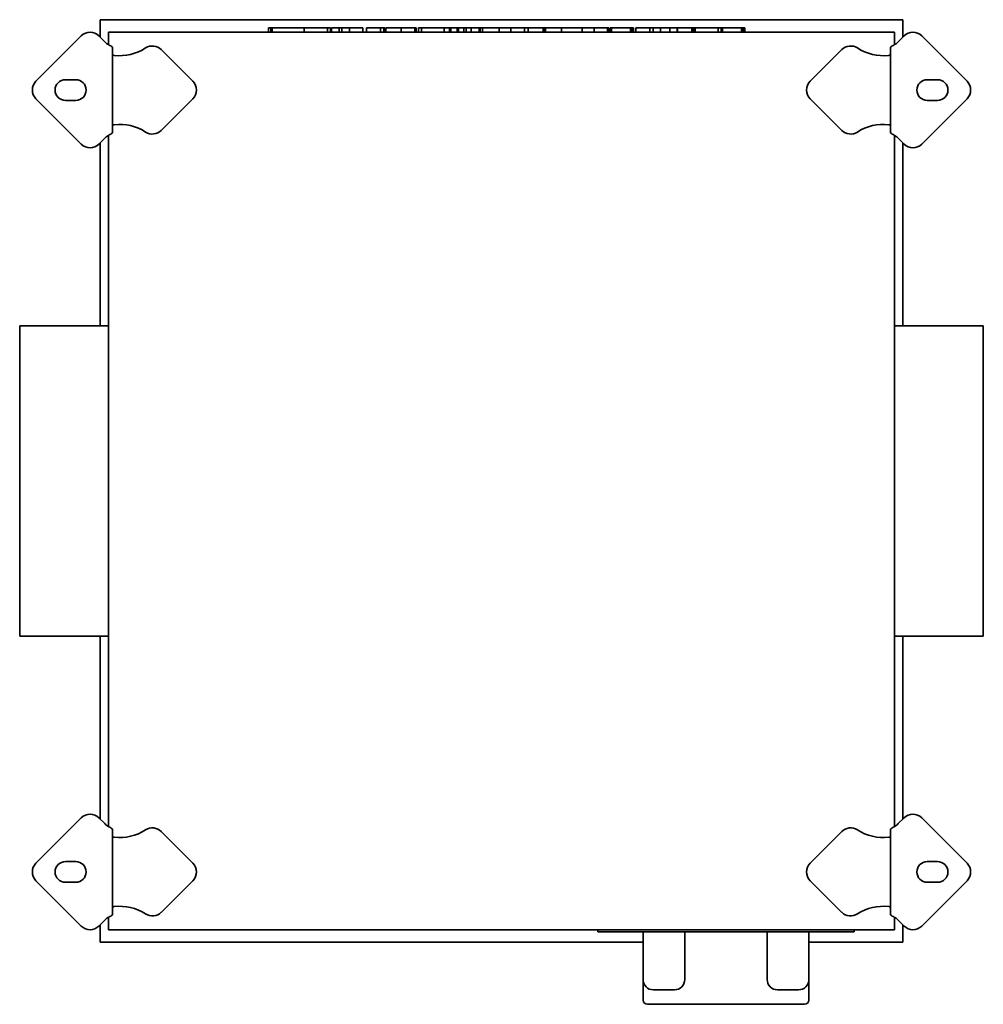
# Model space of a CAD drawing. Header units: millimetres. Extents: x 187 to 653, y 59 to 535.
import ezdxf

# ---------------------------------------------------------------- set-up
doc = ezdxf.new("R2010")
doc.units = ezdxf.units.MM
doc.header["$LTSCALE"] = 2
doc.layers.add('Krawędzie widoczne(ISO)', color=7, linetype='Continuous', lineweight=35, true_color=0x262659)

msp = doc.modelspace()

# ---------------------------------------------------------------- linework, layer by layer
at = {"layer": 'Krawędzie widoczne(ISO)'}
for p, q in [((614, 535), (226, 535)), ((226, 535), (226, 526.53)), ((614, 526.53), (614, 535)), ((610, 529), (230, 529)), ((230, 529), (230, 522.97)), ((307.43, 531), (308.56, 531)), ((307.43, 531), (307.43, 529)), ((308.56, 531), (309.21, 531)), ((308.56, 531), (308.56, 529)), ((309.21, 531), (324.13, 531)), ((309.21, 531), (309.21, 529)), ((324.13, 531), (324.66, 531)), ((324.66, 531), (329, 531)), ((324.66, 531), (324.66, 529)), ((329, 531), (335.87, 531)), ((335.87, 531), (336.67, 531)), ((335.87, 531), (335.87, 529)), ((336.67, 531), (337.29, 531)), ((337.29, 531), (337.29, 529)), ((337.78, 531), (341.55, 531)), ((337.78, 531), (337.78, 529)), ((341.55, 531), (342.83, 531)), ((341.55, 531), (341.55, 529)), ((342.83, 531), (346.52, 531)), ((342.83, 531), (342.83, 529)), ((346.52, 531), (348.48, 531)), ((346.52, 531), (346.52, 529)), ((348.48, 531), (353.05, 531)), ((353.05, 531), (353.05, 529)), ((354.77, 531), (356.88, 531)), ((354.77, 531), (354.77, 529)), ((356.88, 531), (361.52, 531)), ((361.52, 531), (363.09, 531)), ((361.52, 531), (361.52, 529)), ((363.09, 531), (363.59, 531)), ((363.09, 531), (363.09, 529)), ((363.59, 531), (363.59, 529)), ((364.08, 531), (366, 531)), ((364.08, 531), (364.08, 529)), ((366, 531), (369.93, 531)), ((369.93, 531), (371.57, 531)), ((371.57, 531), (373.54, 531)), ((371.57, 531), (371.57, 529)), ((373.54, 531), (378.07, 531)), ((378.07, 531), (378.71, 531)), ((378.07, 531), (378.07, 529)), ((378.71, 531), (378.71, 529)), ((379.92, 531), (381.31, 531)), ((379.92, 531), (379.92, 529)), ((381.31, 531), (390.28, 531)), ((381.31, 531), (381.31, 529)), ((390.28, 531), (392.36, 531)), ((392.36, 531), (392.36, 529)), ((392.36, 531), (394.87, 531)), ((394.87, 531), (394.87, 529)), ((394.87, 531), (395.5, 531)), ((395.5, 531), (395.5, 529)), ((395.5, 531), (398.65, 531)), ((398.65, 531), (398.65, 529)), ((398.65, 531), (399.27, 531)), ((399.27, 531), (401.85, 531)), ((399.27, 531), (399.27, 529)), ((401.85, 531), (402.85, 531)), ((401.85, 531), (401.85, 529)), ((402.85, 531), (402.85, 529)), ((402.85, 531), (405.35, 531)), ((405.35, 531), (409.21, 531)), ((405.35, 531), (405.35, 529)), ((409.21, 531), (409.55, 531)), ((409.21, 531), (409.21, 529)), ((409.55, 531), (409.72, 531)), ((409.55, 531), (409.55, 529)), ((409.72, 531), (410.02, 531)), ((409.72, 531), (409.72, 529)), ((410.02, 531), (410.84, 531)), ((410.84, 531), (414.84, 531)), ((410.84, 531), (410.84, 529)), ((414.84, 531), (417.79, 531)), ((417.79, 531), (418.83, 531)), ((418.83, 531), (424.58, 531)), ((418.83, 531), (418.83, 529)), ((424.58, 531), (431.18, 531)), ((424.58, 531), (424.58, 529)), ((431.18, 531), (431.31, 531)), ((431.18, 531), (431.18, 529)), ((431.31, 531), (432.83, 531)), ((432.83, 531), (436.08, 531)), ((432.83, 531), (432.83, 529)), ((436.08, 531), (439.1, 531)), ((439.1, 531), (440.16, 531)), ((440.16, 531), (440.16, 529)), ((440.16, 531), (441.01, 531)), ((441.01, 531), (441.01, 529)), ((441.01, 531), (441.31, 531)), ((441.31, 531), (442.19, 531)), ((441.31, 531), (441.31, 529)), ((442.19, 531), (445.17, 531)), ((445.17, 531), (448.14, 531)), ((448.14, 531), (449.02, 531)), ((449.02, 531), (450.42, 531)), ((449.02, 531), (449.02, 529)), ((450.42, 531), (456.09, 531)), ((456.09, 531), (459.04, 531)), ((459.04, 531), (459.2, 531)), ((459.04, 531), (459.04, 529)), ((459.2, 531), (463.14, 531)), ((463.14, 531), (464.77, 531)), ((464.77, 531), (464.77, 529)), ((464.77, 531), (466.75, 531)), ((466.75, 531), (471.27, 531)), ((471.27, 531), (471.91, 531)), ((471.27, 531), (471.27, 529)), ((471.91, 531), (471.91, 529)), ((472.58, 531), (473.12, 531)), ((472.58, 531), (472.58, 529)), ((473.12, 531), (474.15, 531)), ((473.12, 531), (473.12, 529)), ((474.15, 531), (475.39, 531)), ((475.39, 531), (477.5, 531)), ((477.5, 531), (482.3, 531)), ((482.3, 531), (482.65, 531)), ((482.3, 531), (482.3, 529)), ((482.65, 531), (483.19, 531)), ((482.65, 531), (482.65, 529)), ((483.19, 531), (483.84, 531)), ((483.19, 531), (483.19, 529)), ((483.84, 531), (483.84, 529)), ((484.93, 531), (484.93, 529)), ((484.93, 531), (487.04, 531)), ((487.04, 531), (491.68, 531)), ((491.68, 531), (493.25, 531)), ((491.68, 531), (491.68, 529)), ((493.25, 531), (493.28, 531)), ((493.25, 531), (493.25, 529)), ((493.28, 531), (496.89, 531)), ((493.28, 531), (493.28, 529)), ((496.89, 531), (501.45, 531)), ((496.89, 531), (496.89, 529)), ((501.45, 531), (501.75, 531)), ((501.45, 531), (501.45, 529)), ((501.75, 531), (503.27, 531)), ((503.27, 531), (504.23, 531)), ((504.23, 531), (504.92, 531)), ((504.92, 531), (504.92, 529)), ((505.13, 531), (507.24, 531)), ((505.13, 531), (505.13, 529)), ((507.24, 531), (511.99, 531)), ((511.99, 531), (512.58, 531)), ((511.99, 531), (511.99, 529)), ((512.58, 531), (512.58, 529)), ((512.58, 531), (513.53, 531)), ((513.53, 531), (513.53, 529)), ((513.59, 531), (513.59, 529)), ((513.59, 531), (517.94, 531)), ((517.94, 531), (524.8, 531)), ((524.8, 531), (524.8, 529)), ((524.8, 531), (525.6, 531)), ((525.6, 531), (526.22, 531)), ((526.22, 531), (526.22, 529)), ((526.32, 531), (526.86, 531)), ((526.32, 531), (526.32, 529)), ((526.86, 531), (527.89, 531)), ((526.86, 531), (526.86, 529)), ((527.89, 531), (529.13, 531)), ((529.13, 531), (531.24, 531)), ((531.24, 531), (536.04, 531)), ((536.04, 531), (536.39, 531)), ((536.04, 531), (536.04, 529)), ((536.39, 531), (536.93, 531)), ((536.39, 531), (536.39, 529)), ((536.93, 531), (537.58, 531)), ((536.93, 531), (536.93, 529)), ((537.58, 531), (537.58, 529)), ((610, 522.97), (610, 529)), ((194.96, 505.24), (216.88, 527.16)), ((225.37, 527.16), (228.2, 524.33)), ((611.8, 524.33), (614.63, 527.16)), ((623.12, 527.16), (645.04, 505.24)), ((232, 521.37), (232, 480.63)), ((255.48, 520.54), (270.78, 505.24)), ((569.22, 505.24), (584.52, 520.54)), ((608, 480.63), (608, 521.37)), ((209.21, 506), (214.21, 506)), ((625.79, 506), (630.79, 506)), ((216.88, 474.84), (194.96, 496.76)), ((214.21, 496), (209.21, 496)), ((270.78, 496.76), (255.48, 481.46)), ((584.52, 481.46), (569.22, 496.76)), ((645.04, 496.76), (623.12, 474.84)), ((630.79, 496), (625.79, 496)), ((228.2, 477.67), (225.37, 474.84)), ((230, 479.03), (230, 144.97)), ((610, 144.97), (610, 479.03)), ((614.63, 474.84), (611.8, 477.67)), ((226, 475.47), (226, 387)), ((614, 387), (614, 475.47)), ((187.1, 387), (187.1, 237)), ((187.1, 387), (230, 387)), ((610, 387), (652.9, 387)), ((652.9, 237), (652.9, 387)), ((187.1, 237), (230, 237)), ((226, 237), (226, 148.53)), ((610, 237), (652.9, 237)), ((614, 148.53), (614, 237)), ((194.96, 127.24), (216.88, 149.16)), ((225.37, 149.16), (228.2, 146.33)), ((611.8, 146.33), (614.63, 149.16)), ((623.12, 149.16), (645.04, 127.24)), ((232, 143.37), (232, 102.63)), ((608, 102.63), (608, 143.37)), ((255.48, 142.54), (270.78, 127.24)), ((569.22, 127.24), (584.52, 142.54)), ((209.21, 128), (214.21, 128)), ((625.79, 128), (630.79, 128)), ((216.88, 96.84), (194.96, 118.76)), ((214.21, 118), (209.21, 118)), ((270.78, 118.76), (255.48, 103.46)), ((584.52, 103.46), (569.22, 118.76)), ((645.04, 118.76), (623.12, 96.84)), ((630.79, 118), (625.79, 118)), ((230, 101.03), (230, 95)), ((610, 95), (610, 101.03)), ((228.2, 99.67), (225.37, 96.84)), ((226, 97.47), (226, 89)), ((614.63, 96.84), (611.8, 99.67)), ((614, 89), (614, 97.47)), ((230, 95), (610, 95)), ((466.5, 95), (466.5, 94)), ((470.5, 94), (466.5, 94)), ((470.5, 94), (586.5, 94)), ((488.4, 94), (488.4, 71)), ((508.6, 94), (508.6, 71)), ((548.4, 94), (548.4, 71)), ((568.6, 94), (568.6, 71)), ((590.5, 94), (586.5, 94)), ((590.5, 94), (590.5, 95)), ((226, 89), (488.4, 89)), ((568.6, 89), (614, 89)), ((488.5, 70.01), (488.5, 61)), ((568.5, 70.01), (568.5, 61)), ((503.6, 66), (493.4, 66)), ((563.6, 66), (553.4, 66)), ((566.5, 59), (490.5, 59))]:
    msp.add_line(p, q, dxfattribs=at)
for centre, radius, start, end in [((221.13, 522.92), 6, 45, 135), ((618.87, 522.92), 6, 45, 135), ((244.46, 540.6), 23, 225, 228.4323), ((595.54, 540.6), 23, 311.5677, 315), ((235.42, 540.6), 23, 263.4549, 303.0595), ((251.24, 516.29), 6, 45, 123.0595), ((588.76, 516.29), 6, 56.9405, 135), ((604.58, 540.6), 23, 236.9405, 276.5451), ((199.21, 501), 6, 135, 225), ((209.21, 501), 5, 90, 270), ((214.21, 501), 5, 270, 90), ((266.53, 501), 6, 315, 45), ((573.47, 501), 6, 135, 225), ((625.79, 501), 5, 90, 270), ((630.79, 501), 5, 270, 90), ((640.79, 501), 6, 315, 45), ((235.42, 461.4), 23, 56.9405, 96.5451), ((251.24, 485.71), 6, 236.9405, 315), ((588.76, 485.71), 6, 225, 303.0595), ((604.58, 461.4), 23, 83.4549, 123.0595), ((244.46, 461.4), 23, 131.5677, 135), ((595.54, 461.4), 23, 45, 48.4323), ((221.13, 479.08), 6, 225, 315), ((618.87, 479.08), 6, 225, 315), ((221.13, 144.92), 6, 45, 135), ((618.87, 144.92), 6, 45, 135), ((244.46, 162.6), 23, 225, 228.4323), ((235.42, 162.6), 23, 263.4549, 303.0595), ((251.24, 138.29), 6, 45, 123.0595), ((588.76, 138.29), 6, 56.9405, 135), ((604.58, 162.6), 23, 236.9405, 276.5451), ((595.54, 162.6), 23, 311.5677, 315), ((199.21, 123), 6, 135, 225), ((209.21, 123), 5, 90, 270), ((214.21, 123), 5, 270, 90), ((266.53, 123), 6, 315, 45), ((573.47, 123), 6, 135, 225), ((625.79, 123), 5, 90, 270), ((630.79, 123), 5, 270, 90), ((640.79, 123), 6, 315, 45), ((235.42, 83.4), 23, 56.9405, 96.5451), ((604.58, 83.4), 23, 83.4549, 123.0595), ((244.46, 83.4), 23, 131.5677, 135), ((251.24, 107.71), 6, 236.9405, 315), ((588.76, 107.71), 6, 225, 303.0595), ((595.54, 83.4), 23, 45, 48.4323), ((221.13, 101.08), 6, 225, 315), ((618.87, 101.08), 6, 225, 315), ((493.4, 71), 5, 180, 270), ((503.6, 71), 5, 270, 0), ((553.4, 71), 5, 180, 270), ((563.6, 71), 5, 270, 0), ((490.5, 61), 2, 180, 270), ((566.5, 61), 2, 270, 0)]:
    msp.add_arc(centre, radius, start, end, dxfattribs=at)
for points, knots in [([(232, 521.37), (232, 521.52), (231.92, 521.67), (231.64, 521.99), (231.42, 522.15), (230.9, 522.48), (230.59, 522.66), (230.09, 522.93), (229.91, 523.02), (229.56, 523.2), (229.38, 523.29), (229.2, 523.39)], [0, 0, 0, 0, 0.1211213, 0.1211213, 0.2427051, 0.2427051, 0.3638749, 0.3638749, 0.4245444, 0.4245444, 0.4853945, 0.4853945, 0.4853945, 0.4853945]), ([(610.8, 523.39), (610.44, 523.2), (610.08, 523.02), (609.41, 522.66), (609.1, 522.49), (608.58, 522.15), (608.37, 521.99), (608.08, 521.67), (608, 521.52), (608, 521.37)], [0, 0, 0, 0, 0.1219861, 0.1219861, 0.243369, 0.243369, 0.3653617, 0.3653617, 0.48689, 0.48689, 0.48689, 0.48689]), ([(232.8, 517.75), (232.79, 517.75), (232.77, 517.75), (232.76, 517.76), (232.74, 517.76), (232.73, 517.77), (232.71, 517.77), (232.7, 517.77), (232.68, 517.78), (232.67, 517.78), (232.66, 517.79), (232.64, 517.79), (232.63, 517.79), (232.61, 517.8), (232.6, 517.8), (232.58, 517.81), (232.57, 517.81), (232.56, 517.81), (232.54, 517.82), (232.53, 517.82), (232.52, 517.83), (232.5, 517.83), (232.5, 517.83), (232.49, 517.83), (232.49, 517.83), (232.48, 517.84), (232.47, 517.84), (232.46, 517.84), (232.45, 517.85), (232.44, 517.85), (232.42, 517.86), (232.41, 517.86), (232.4, 517.87), (232.39, 517.87), (232.37, 517.88), (232.36, 517.88), (232.35, 517.89), (232.34, 517.89), (232.32, 517.9), (232.31, 517.9), (232.3, 517.91), (232.29, 517.91), (232.28, 517.92), (232.27, 517.92), (232.26, 517.93), (232.25, 517.93), (232.24, 517.93), (232.23, 517.94), (232.23, 517.94), (232.22, 517.94), (232.22, 517.95), (232.22, 517.95), (232.21, 517.95), (232.2, 517.96), (232.19, 517.96), (232.18, 517.97), (232.17, 517.97), (232.16, 517.98), (232.15, 517.99), (232.14, 517.99), (232.14, 518), (232.13, 518), (232.12, 518.01), (232.11, 518.01), (232.11, 518.02), (232.1, 518.03), (232.09, 518.03), (232.09, 518.04), (232.08, 518.04), (232.07, 518.05), (232.07, 518.06), (232.06, 518.06), (232.06, 518.07), (232.05, 518.07), (232.05, 518.08), (232.04, 518.09), (232.04, 518.09), (232.03, 518.1), (232.03, 518.11), (232.02, 518.11), (232.02, 518.12), (232.02, 518.13), (232.02, 518.13), (232.01, 518.14), (232.01, 518.15), (232.01, 518.15), (232.01, 518.16), (232, 518.17), (232, 518.17), (232, 518.18), (232, 518.19), (232, 518.19), (232, 518.2), (232, 518.21)], [0, 0, 0, 0, 0.0045101, 0.0045101, 0.0045101, 0.0090347, 0.0090347, 0.0090347, 0.0135712, 0.0135712, 0.0135712, 0.0181164, 0.0181164, 0.0181164, 0.0226675, 0.0226675, 0.0226675, 0.0272215, 0.0272215, 0.0272215, 0.0317752, 0.0317752, 0.0317752, 0.0329356, 0.0329356, 0.0329356, 0.0363326, 0.0363326, 0.0363326, 0.0409077, 0.0409077, 0.0409077, 0.0454982, 0.0454982, 0.0454982, 0.0501006, 0.0501006, 0.0501006, 0.0547115, 0.0547115, 0.0547115, 0.0593273, 0.0593273, 0.0593273, 0.0639446, 0.0639446, 0.0639446, 0.0669649, 0.0669649, 0.0669649, 0.0685613, 0.0685613, 0.0685613, 0.0731932, 0.0731932, 0.0731932, 0.0778428, 0.0778428, 0.0778428, 0.0825066, 0.0825066, 0.0825066, 0.0871814, 0.0871814, 0.0871814, 0.0918634, 0.0918634, 0.0918634, 0.0965493, 0.0965493, 0.0965493, 0.100365, 0.100365, 0.100365, 0.105938, 0.105938, 0.105938, 0.1106614, 0.1106614, 0.1106614, 0.115401, 0.115401, 0.115401, 0.1201519, 0.1201519, 0.1201519, 0.1249091, 0.1249091, 0.1249091, 0.1296672, 0.1296672, 0.1296672, 0.1344212, 0.1344212, 0.1344212, 0.1344212]), ([(608, 518.21), (608, 518.2), (608, 518.19), (608, 518.19), (608, 518.18), (608, 518.17), (608, 518.17), (607.99, 518.16), (607.99, 518.15), (607.99, 518.15), (607.99, 518.14), (607.98, 518.13), (607.98, 518.13), (607.98, 518.12), (607.98, 518.11), (607.97, 518.11), (607.97, 518.1), (607.96, 518.09), (607.96, 518.09), (607.95, 518.08), (607.95, 518.07), (607.94, 518.07), (607.94, 518.06), (607.93, 518.06), (607.93, 518.05), (607.92, 518.04), (607.91, 518.04), (607.91, 518.03), (607.9, 518.03), (607.89, 518.02), (607.89, 518.01), (607.88, 518.01), (607.87, 518), (607.86, 518), (607.86, 517.99), (607.85, 517.99), (607.84, 517.98), (607.83, 517.97), (607.82, 517.97), (607.81, 517.96), (607.8, 517.96), (607.79, 517.95), (607.78, 517.95), (607.77, 517.94), (607.76, 517.94), (607.75, 517.93), (607.74, 517.93), (607.74, 517.92), (607.73, 517.92), (607.73, 517.92), (607.72, 517.92), (607.72, 517.92), (607.71, 517.91), (607.7, 517.91), (607.69, 517.9), (607.68, 517.9), (607.66, 517.89), (607.65, 517.89), (607.64, 517.88), (607.63, 517.88), (607.61, 517.87), (607.6, 517.87), (607.59, 517.86), (607.58, 517.86), (607.56, 517.85), (607.55, 517.85), (607.54, 517.84), (607.52, 517.84), (607.51, 517.84), (607.5, 517.83), (607.49, 517.83), (607.49, 517.83), (607.48, 517.83), (607.47, 517.82), (607.47, 517.82), (607.46, 517.82), (607.44, 517.81), (607.43, 517.81), (607.42, 517.81), (607.4, 517.8), (607.39, 517.8), (607.37, 517.79), (607.36, 517.79), (607.34, 517.79), (607.33, 517.78), (607.32, 517.78), (607.3, 517.77), (607.29, 517.77), (607.27, 517.77), (607.26, 517.76), (607.24, 517.76), (607.23, 517.75), (607.21, 517.75), (607.2, 517.75)], [0, 0, 0, 0, 0.0047728, 0.0047728, 0.0047728, 0.0095512, 0.0095512, 0.0095512, 0.0143301, 0.0143301, 0.0143301, 0.0191047, 0.0191047, 0.0191047, 0.0238701, 0.0238701, 0.0238701, 0.0286216, 0.0286216, 0.0286216, 0.0333544, 0.0333544, 0.0333544, 0.0382298, 0.0382298, 0.0382298, 0.0427614, 0.0427614, 0.0427614, 0.0474593, 0.0474593, 0.0474593, 0.0521542, 0.0521542, 0.0521542, 0.0568425, 0.0568425, 0.0568425, 0.0615206, 0.0615206, 0.0615206, 0.0661851, 0.0661851, 0.0661851, 0.0708326, 0.0708326, 0.0708326, 0.0744107, 0.0744107, 0.0744107, 0.0754605, 0.0754605, 0.0754605, 0.080083, 0.080083, 0.080083, 0.0847043, 0.0847043, 0.0847043, 0.0893209, 0.0893209, 0.0893209, 0.0939292, 0.0939292, 0.0939292, 0.0985257, 0.0985257, 0.0985257, 0.1031072, 0.1031072, 0.1031072, 0.1049061, 0.1049061, 0.1049061, 0.1076745, 0.1076745, 0.1076745, 0.112241, 0.112241, 0.112241, 0.1168056, 0.1168056, 0.1168056, 0.1213652, 0.1213652, 0.1213652, 0.125917, 0.125917, 0.125917, 0.1304582, 0.1304582, 0.1304582, 0.1349859, 0.1349859, 0.1349859, 0.1349859]), ([(232, 483.79), (232, 483.8), (232, 483.81), (232, 483.81), (232, 483.82), (232, 483.83), (232, 483.83), (232.01, 483.84), (232.01, 483.85), (232.01, 483.85), (232.01, 483.86), (232.02, 483.87), (232.02, 483.87), (232.02, 483.88), (232.02, 483.89), (232.03, 483.89), (232.03, 483.9), (232.04, 483.91), (232.04, 483.91), (232.05, 483.92), (232.05, 483.93), (232.06, 483.93), (232.06, 483.94), (232.07, 483.94), (232.07, 483.95), (232.08, 483.96), (232.09, 483.96), (232.09, 483.97), (232.1, 483.97), (232.11, 483.98), (232.11, 483.99), (232.12, 483.99), (232.13, 484), (232.14, 484), (232.14, 484.01), (232.15, 484.01), (232.16, 484.02), (232.17, 484.03), (232.18, 484.03), (232.19, 484.04), (232.2, 484.04), (232.21, 484.05), (232.22, 484.05), (232.23, 484.06), (232.24, 484.06), (232.25, 484.07), (232.26, 484.07), (232.26, 484.08), (232.27, 484.08), (232.27, 484.08), (232.28, 484.08), (232.28, 484.08), (232.29, 484.09), (232.3, 484.09), (232.31, 484.1), (232.32, 484.1), (232.34, 484.11), (232.35, 484.11), (232.36, 484.12), (232.37, 484.12), (232.39, 484.13), (232.4, 484.13), (232.41, 484.14), (232.42, 484.14), (232.44, 484.15), (232.45, 484.15), (232.46, 484.16), (232.48, 484.16), (232.49, 484.16), (232.5, 484.17), (232.51, 484.17), (232.51, 484.17), (232.52, 484.17), (232.53, 484.18), (232.53, 484.18), (232.54, 484.18), (232.56, 484.19), (232.57, 484.19), (232.58, 484.19), (232.6, 484.2), (232.61, 484.2), (232.63, 484.21), (232.64, 484.21), (232.66, 484.21), (232.67, 484.22), (232.68, 484.22), (232.7, 484.23), (232.71, 484.23), (232.73, 484.23), (232.74, 484.24), (232.76, 484.24), (232.77, 484.25), (232.79, 484.25), (232.8, 484.25)], [0, 0, 0, 0, 0.0047728, 0.0047728, 0.0047728, 0.0095512, 0.0095512, 0.0095512, 0.0143301, 0.0143301, 0.0143301, 0.0191047, 0.0191047, 0.0191047, 0.0238701, 0.0238701, 0.0238701, 0.0286216, 0.0286216, 0.0286216, 0.0333544, 0.0333544, 0.0333544, 0.0382298, 0.0382298, 0.0382298, 0.0427614, 0.0427614, 0.0427614, 0.0474593, 0.0474593, 0.0474593, 0.0521542, 0.0521542, 0.0521542, 0.0568425, 0.0568425, 0.0568425, 0.0615206, 0.0615206, 0.0615206, 0.0661851, 0.0661851, 0.0661851, 0.0708326, 0.0708326, 0.0708326, 0.0744107, 0.0744107, 0.0744107, 0.0754605, 0.0754605, 0.0754605, 0.080083, 0.080083, 0.080083, 0.0847043, 0.0847043, 0.0847043, 0.0893209, 0.0893209, 0.0893209, 0.0939292, 0.0939292, 0.0939292, 0.0985257, 0.0985257, 0.0985257, 0.1031072, 0.1031072, 0.1031072, 0.1049061, 0.1049061, 0.1049061, 0.1076745, 0.1076745, 0.1076745, 0.112241, 0.112241, 0.112241, 0.1168056, 0.1168056, 0.1168056, 0.1213652, 0.1213652, 0.1213652, 0.125917, 0.125917, 0.125917, 0.1304582, 0.1304582, 0.1304582, 0.1349859, 0.1349859, 0.1349859, 0.1349859]), ([(607.2, 484.25), (607.21, 484.25), (607.23, 484.25), (607.24, 484.24), (607.26, 484.24), (607.27, 484.23), (607.29, 484.23), (607.3, 484.23), (607.32, 484.22), (607.33, 484.22), (607.34, 484.21), (607.36, 484.21), (607.37, 484.21), (607.39, 484.2), (607.4, 484.2), (607.42, 484.19), (607.43, 484.19), (607.44, 484.19), (607.46, 484.18), (607.47, 484.18), (607.48, 484.17), (607.5, 484.17), (607.5, 484.17), (607.51, 484.17), (607.51, 484.17), (607.52, 484.16), (607.53, 484.16), (607.54, 484.16), (607.55, 484.15), (607.56, 484.15), (607.58, 484.14), (607.59, 484.14), (607.6, 484.13), (607.61, 484.13), (607.63, 484.12), (607.64, 484.12), (607.65, 484.11), (607.66, 484.11), (607.68, 484.1), (607.69, 484.1), (607.7, 484.09), (607.71, 484.09), (607.72, 484.08), (607.73, 484.08), (607.74, 484.07), (607.75, 484.07), (607.76, 484.07), (607.77, 484.06), (607.77, 484.06), (607.78, 484.06), (607.78, 484.05), (607.78, 484.05), (607.79, 484.05), (607.8, 484.04), (607.81, 484.04), (607.82, 484.03), (607.83, 484.03), (607.84, 484.02), (607.85, 484.01), (607.86, 484.01), (607.86, 484), (607.87, 484), (607.88, 483.99), (607.89, 483.99), (607.89, 483.98), (607.9, 483.97), (607.91, 483.97), (607.91, 483.96), (607.92, 483.96), (607.93, 483.95), (607.93, 483.94), (607.94, 483.94), (607.94, 483.93), (607.95, 483.93), (607.95, 483.92), (607.96, 483.91), (607.96, 483.91), (607.97, 483.9), (607.97, 483.89), (607.98, 483.89), (607.98, 483.88), (607.98, 483.87), (607.98, 483.87), (607.99, 483.86), (607.99, 483.85), (607.99, 483.85), (607.99, 483.84), (608, 483.83), (608, 483.83), (608, 483.82), (608, 483.81), (608, 483.81), (608, 483.8), (608, 483.79)], [0, 0, 0, 0, 0.0045101, 0.0045101, 0.0045101, 0.0090347, 0.0090347, 0.0090347, 0.0135712, 0.0135712, 0.0135712, 0.0181164, 0.0181164, 0.0181164, 0.0226675, 0.0226675, 0.0226675, 0.0272215, 0.0272215, 0.0272215, 0.0317752, 0.0317752, 0.0317752, 0.0329356, 0.0329356, 0.0329356, 0.0363326, 0.0363326, 0.0363326, 0.0409077, 0.0409077, 0.0409077, 0.0454982, 0.0454982, 0.0454982, 0.0501006, 0.0501006, 0.0501006, 0.0547115, 0.0547115, 0.0547115, 0.0593273, 0.0593273, 0.0593273, 0.0639446, 0.0639446, 0.0639446, 0.0669649, 0.0669649, 0.0669649, 0.0685613, 0.0685613, 0.0685613, 0.0731932, 0.0731932, 0.0731932, 0.0778428, 0.0778428, 0.0778428, 0.0825066, 0.0825066, 0.0825066, 0.0871814, 0.0871814, 0.0871814, 0.0918634, 0.0918634, 0.0918634, 0.0965493, 0.0965493, 0.0965493, 0.100365, 0.100365, 0.100365, 0.105938, 0.105938, 0.105938, 0.1106614, 0.1106614, 0.1106614, 0.115401, 0.115401, 0.115401, 0.1201519, 0.1201519, 0.1201519, 0.1249091, 0.1249091, 0.1249091, 0.1296672, 0.1296672, 0.1296672, 0.1344212, 0.1344212, 0.1344212, 0.1344212]), ([(229.2, 478.61), (229.56, 478.8), (229.92, 478.98), (230.59, 479.34), (230.9, 479.51), (231.42, 479.85), (231.63, 480.01), (231.92, 480.33), (232, 480.48), (232, 480.63)], [0, 0, 0, 0, 0.1219861, 0.1219861, 0.243369, 0.243369, 0.3653617, 0.3653617, 0.48689, 0.48689, 0.48689, 0.48689]), ([(608, 480.63), (608, 480.48), (608.08, 480.33), (608.36, 480.01), (608.58, 479.85), (609.1, 479.52), (609.41, 479.34), (609.91, 479.07), (610.09, 478.98), (610.44, 478.8), (610.62, 478.71), (610.8, 478.61)], [0, 0, 0, 0, 0.1211213, 0.1211213, 0.2427051, 0.2427051, 0.3638749, 0.3638749, 0.4245444, 0.4245444, 0.4853945, 0.4853945, 0.4853945, 0.4853945]), ([(232, 143.37), (232, 143.52), (231.92, 143.67), (231.64, 143.99), (231.42, 144.15), (230.9, 144.48), (230.59, 144.66), (230.09, 144.93), (229.91, 145.02), (229.56, 145.2), (229.38, 145.29), (229.2, 145.39)], [0, 0, 0, 0, 0.1211213, 0.1211213, 0.2427051, 0.2427051, 0.3638749, 0.3638749, 0.4245444, 0.4245444, 0.4853945, 0.4853945, 0.4853945, 0.4853945]), ([(610.8, 145.39), (610.44, 145.2), (610.08, 145.02), (609.41, 144.66), (609.1, 144.49), (608.58, 144.15), (608.37, 143.99), (608.08, 143.67), (608, 143.52), (608, 143.37)], [0, 0, 0, 0, 0.1219861, 0.1219861, 0.243369, 0.243369, 0.3653617, 0.3653617, 0.48689, 0.48689, 0.48689, 0.48689]), ([(232.8, 139.75), (232.79, 139.75), (232.77, 139.75), (232.76, 139.76), (232.74, 139.76), (232.73, 139.77), (232.71, 139.77), (232.7, 139.77), (232.68, 139.78), (232.67, 139.78), (232.66, 139.79), (232.64, 139.79), (232.63, 139.79), (232.61, 139.8), (232.6, 139.8), (232.58, 139.81), (232.57, 139.81), (232.56, 139.81), (232.54, 139.82), (232.53, 139.82), (232.52, 139.83), (232.5, 139.83), (232.5, 139.83), (232.49, 139.83), (232.49, 139.83), (232.48, 139.84), (232.47, 139.84), (232.46, 139.84), (232.45, 139.85), (232.44, 139.85), (232.42, 139.86), (232.41, 139.86), (232.4, 139.87), (232.39, 139.87), (232.37, 139.88), (232.36, 139.88), (232.35, 139.89), (232.34, 139.89), (232.32, 139.9), (232.31, 139.9), (232.3, 139.91), (232.29, 139.91), (232.28, 139.92), (232.27, 139.92), (232.26, 139.93), (232.25, 139.93), (232.24, 139.93), (232.23, 139.94), (232.23, 139.94), (232.22, 139.94), (232.22, 139.95), (232.22, 139.95), (232.21, 139.95), (232.2, 139.96), (232.19, 139.96), (232.18, 139.97), (232.17, 139.97), (232.16, 139.98), (232.15, 139.99), (232.14, 139.99), (232.14, 140), (232.13, 140), (232.12, 140.01), (232.11, 140.01), (232.11, 140.02), (232.1, 140.03), (232.09, 140.03), (232.09, 140.04), (232.08, 140.04), (232.07, 140.05), (232.07, 140.06), (232.06, 140.06), (232.06, 140.07), (232.05, 140.07), (232.05, 140.08), (232.04, 140.09), (232.04, 140.09), (232.03, 140.1), (232.03, 140.11), (232.02, 140.11), (232.02, 140.12), (232.02, 140.13), (232.02, 140.13), (232.01, 140.14), (232.01, 140.15), (232.01, 140.15), (232.01, 140.16), (232, 140.17), (232, 140.17), (232, 140.18), (232, 140.19), (232, 140.19), (232, 140.2), (232, 140.21)], [0, 0, 0, 0, 0.0045101, 0.0045101, 0.0045101, 0.0090347, 0.0090347, 0.0090347, 0.0135712, 0.0135712, 0.0135712, 0.0181164, 0.0181164, 0.0181164, 0.0226675, 0.0226675, 0.0226675, 0.0272215, 0.0272215, 0.0272215, 0.0317752, 0.0317752, 0.0317752, 0.0329356, 0.0329356, 0.0329356, 0.0363326, 0.0363326, 0.0363326, 0.0409077, 0.0409077, 0.0409077, 0.0454982, 0.0454982, 0.0454982, 0.0501006, 0.0501006, 0.0501006, 0.0547115, 0.0547115, 0.0547115, 0.0593273, 0.0593273, 0.0593273, 0.0639446, 0.0639446, 0.0639446, 0.0669649, 0.0669649, 0.0669649, 0.0685613, 0.0685613, 0.0685613, 0.0731932, 0.0731932, 0.0731932, 0.0778428, 0.0778428, 0.0778428, 0.0825066, 0.0825066, 0.0825066, 0.0871814, 0.0871814, 0.0871814, 0.0918634, 0.0918634, 0.0918634, 0.0965493, 0.0965493, 0.0965493, 0.100365, 0.100365, 0.100365, 0.105938, 0.105938, 0.105938, 0.1106614, 0.1106614, 0.1106614, 0.115401, 0.115401, 0.115401, 0.1201519, 0.1201519, 0.1201519, 0.1249091, 0.1249091, 0.1249091, 0.1296672, 0.1296672, 0.1296672, 0.1344212, 0.1344212, 0.1344212, 0.1344212]), ([(608, 140.21), (608, 140.2), (608, 140.19), (608, 140.19), (608, 140.18), (608, 140.17), (608, 140.17), (607.99, 140.16), (607.99, 140.15), (607.99, 140.15), (607.99, 140.14), (607.98, 140.13), (607.98, 140.13), (607.98, 140.12), (607.98, 140.11), (607.97, 140.11), (607.97, 140.1), (607.96, 140.09), (607.96, 140.09), (607.95, 140.08), (607.95, 140.07), (607.94, 140.07), (607.94, 140.06), (607.93, 140.06), (607.93, 140.05), (607.92, 140.04), (607.91, 140.04), (607.91, 140.03), (607.9, 140.03), (607.89, 140.02), (607.89, 140.01), (607.88, 140.01), (607.87, 140), (607.86, 140), (607.86, 139.99), (607.85, 139.99), (607.84, 139.98), (607.83, 139.97), (607.82, 139.97), (607.81, 139.96), (607.8, 139.96), (607.79, 139.95), (607.78, 139.95), (607.77, 139.94), (607.76, 139.94), (607.75, 139.93), (607.74, 139.93), (607.74, 139.92), (607.73, 139.92), (607.73, 139.92), (607.72, 139.92), (607.72, 139.92), (607.71, 139.91), (607.7, 139.91), (607.69, 139.9), (607.68, 139.9), (607.66, 139.89), (607.65, 139.89), (607.64, 139.88), (607.63, 139.88), (607.61, 139.87), (607.6, 139.87), (607.59, 139.86), (607.58, 139.86), (607.56, 139.85), (607.55, 139.85), (607.54, 139.84), (607.52, 139.84), (607.51, 139.84), (607.5, 139.83), (607.49, 139.83), (607.49, 139.83), (607.48, 139.83), (607.47, 139.82), (607.47, 139.82), (607.46, 139.82), (607.44, 139.81), (607.43, 139.81), (607.42, 139.81), (607.4, 139.8), (607.39, 139.8), (607.37, 139.79), (607.36, 139.79), (607.34, 139.79), (607.33, 139.78), (607.32, 139.78), (607.3, 139.77), (607.29, 139.77), (607.27, 139.77), (607.26, 139.76), (607.24, 139.76), (607.23, 139.75), (607.21, 139.75), (607.2, 139.75)], [0, 0, 0, 0, 0.0047728, 0.0047728, 0.0047728, 0.0095512, 0.0095512, 0.0095512, 0.0143301, 0.0143301, 0.0143301, 0.0191047, 0.0191047, 0.0191047, 0.0238701, 0.0238701, 0.0238701, 0.0286216, 0.0286216, 0.0286216, 0.0333544, 0.0333544, 0.0333544, 0.0382298, 0.0382298, 0.0382298, 0.0427614, 0.0427614, 0.0427614, 0.0474593, 0.0474593, 0.0474593, 0.0521542, 0.0521542, 0.0521542, 0.0568425, 0.0568425, 0.0568425, 0.0615206, 0.0615206, 0.0615206, 0.0661851, 0.0661851, 0.0661851, 0.0708326, 0.0708326, 0.0708326, 0.0744107, 0.0744107, 0.0744107, 0.0754605, 0.0754605, 0.0754605, 0.080083, 0.080083, 0.080083, 0.0847043, 0.0847043, 0.0847043, 0.0893209, 0.0893209, 0.0893209, 0.0939292, 0.0939292, 0.0939292, 0.0985257, 0.0985257, 0.0985257, 0.1031072, 0.1031072, 0.1031072, 0.1049061, 0.1049061, 0.1049061, 0.1076745, 0.1076745, 0.1076745, 0.112241, 0.112241, 0.112241, 0.1168056, 0.1168056, 0.1168056, 0.1213652, 0.1213652, 0.1213652, 0.125917, 0.125917, 0.125917, 0.1304582, 0.1304582, 0.1304582, 0.1349859, 0.1349859, 0.1349859, 0.1349859]), ([(232, 105.79), (232, 105.8), (232, 105.81), (232, 105.81), (232, 105.82), (232, 105.83), (232, 105.83), (232.01, 105.84), (232.01, 105.85), (232.01, 105.85), (232.01, 105.86), (232.02, 105.87), (232.02, 105.87), (232.02, 105.88), (232.02, 105.89), (232.03, 105.89), (232.03, 105.9), (232.04, 105.91), (232.04, 105.91), (232.05, 105.92), (232.05, 105.93), (232.06, 105.93), (232.06, 105.94), (232.07, 105.94), (232.07, 105.95), (232.08, 105.96), (232.09, 105.96), (232.09, 105.97), (232.1, 105.97), (232.11, 105.98), (232.11, 105.99), (232.12, 105.99), (232.13, 106), (232.14, 106), (232.14, 106.01), (232.15, 106.01), (232.16, 106.02), (232.17, 106.03), (232.18, 106.03), (232.19, 106.04), (232.2, 106.04), (232.21, 106.05), (232.22, 106.05), (232.23, 106.06), (232.24, 106.06), (232.25, 106.07), (232.26, 106.07), (232.26, 106.08), (232.27, 106.08), (232.27, 106.08), (232.28, 106.08), (232.28, 106.08), (232.29, 106.09), (232.3, 106.09), (232.31, 106.1), (232.32, 106.1), (232.34, 106.11), (232.35, 106.11), (232.36, 106.12), (232.37, 106.12), (232.39, 106.13), (232.4, 106.13), (232.41, 106.14), (232.42, 106.14), (232.44, 106.15), (232.45, 106.15), (232.46, 106.16), (232.48, 106.16), (232.49, 106.16), (232.5, 106.17), (232.51, 106.17), (232.51, 106.17), (232.52, 106.17), (232.53, 106.18), (232.53, 106.18), (232.54, 106.18), (232.56, 106.19), (232.57, 106.19), (232.58, 106.19), (232.6, 106.2), (232.61, 106.2), (232.63, 106.21), (232.64, 106.21), (232.66, 106.21), (232.67, 106.22), (232.68, 106.22), (232.7, 106.23), (232.71, 106.23), (232.73, 106.23), (232.74, 106.24), (232.76, 106.24), (232.77, 106.25), (232.79, 106.25), (232.8, 106.25)], [0, 0, 0, 0, 0.0047728, 0.0047728, 0.0047728, 0.0095512, 0.0095512, 0.0095512, 0.0143301, 0.0143301, 0.0143301, 0.0191047, 0.0191047, 0.0191047, 0.0238701, 0.0238701, 0.0238701, 0.0286216, 0.0286216, 0.0286216, 0.0333544, 0.0333544, 0.0333544, 0.0382298, 0.0382298, 0.0382298, 0.0427614, 0.0427614, 0.0427614, 0.0474593, 0.0474593, 0.0474593, 0.0521542, 0.0521542, 0.0521542, 0.0568425, 0.0568425, 0.0568425, 0.0615206, 0.0615206, 0.0615206, 0.0661851, 0.0661851, 0.0661851, 0.0708326, 0.0708326, 0.0708326, 0.0744107, 0.0744107, 0.0744107, 0.0754605, 0.0754605, 0.0754605, 0.080083, 0.080083, 0.080083, 0.0847043, 0.0847043, 0.0847043, 0.0893209, 0.0893209, 0.0893209, 0.0939292, 0.0939292, 0.0939292, 0.0985257, 0.0985257, 0.0985257, 0.1031072, 0.1031072, 0.1031072, 0.1049061, 0.1049061, 0.1049061, 0.1076745, 0.1076745, 0.1076745, 0.112241, 0.112241, 0.112241, 0.1168056, 0.1168056, 0.1168056, 0.1213652, 0.1213652, 0.1213652, 0.125917, 0.125917, 0.125917, 0.1304582, 0.1304582, 0.1304582, 0.1349859, 0.1349859, 0.1349859, 0.1349859]), ([(607.2, 106.25), (607.21, 106.25), (607.23, 106.25), (607.24, 106.24), (607.26, 106.24), (607.27, 106.23), (607.29, 106.23), (607.3, 106.23), (607.32, 106.22), (607.33, 106.22), (607.34, 106.21), (607.36, 106.21), (607.37, 106.21), (607.39, 106.2), (607.4, 106.2), (607.42, 106.19), (607.43, 106.19), (607.44, 106.19), (607.46, 106.18), (607.47, 106.18), (607.48, 106.17), (607.5, 106.17), (607.5, 106.17), (607.51, 106.17), (607.51, 106.17), (607.52, 106.16), (607.53, 106.16), (607.54, 106.16), (607.55, 106.15), (607.56, 106.15), (607.58, 106.14), (607.59, 106.14), (607.6, 106.13), (607.61, 106.13), (607.63, 106.12), (607.64, 106.12), (607.65, 106.11), (607.66, 106.11), (607.68, 106.1), (607.69, 106.1), (607.7, 106.09), (607.71, 106.09), (607.72, 106.08), (607.73, 106.08), (607.74, 106.07), (607.75, 106.07), (607.76, 106.07), (607.77, 106.06), (607.77, 106.06), (607.78, 106.06), (607.78, 106.05), (607.78, 106.05), (607.79, 106.05), (607.8, 106.04), (607.81, 106.04), (607.82, 106.03), (607.83, 106.03), (607.84, 106.02), (607.85, 106.01), (607.86, 106.01), (607.86, 106), (607.87, 106), (607.88, 105.99), (607.89, 105.99), (607.89, 105.98), (607.9, 105.97), (607.91, 105.97), (607.91, 105.96), (607.92, 105.96), (607.93, 105.95), (607.93, 105.94), (607.94, 105.94), (607.94, 105.93), (607.95, 105.93), (607.95, 105.92), (607.96, 105.91), (607.96, 105.91), (607.97, 105.9), (607.97, 105.89), (607.98, 105.89), (607.98, 105.88), (607.98, 105.87), (607.98, 105.87), (607.99, 105.86), (607.99, 105.85), (607.99, 105.85), (607.99, 105.84), (608, 105.83), (608, 105.83), (608, 105.82), (608, 105.81), (608, 105.81), (608, 105.8), (608, 105.79)], [0, 0, 0, 0, 0.0045101, 0.0045101, 0.0045101, 0.0090347, 0.0090347, 0.0090347, 0.0135712, 0.0135712, 0.0135712, 0.0181164, 0.0181164, 0.0181164, 0.0226675, 0.0226675, 0.0226675, 0.0272215, 0.0272215, 0.0272215, 0.0317752, 0.0317752, 0.0317752, 0.0329356, 0.0329356, 0.0329356, 0.0363326, 0.0363326, 0.0363326, 0.0409077, 0.0409077, 0.0409077, 0.0454982, 0.0454982, 0.0454982, 0.0501006, 0.0501006, 0.0501006, 0.0547115, 0.0547115, 0.0547115, 0.0593273, 0.0593273, 0.0593273, 0.0639446, 0.0639446, 0.0639446, 0.0669649, 0.0669649, 0.0669649, 0.0685613, 0.0685613, 0.0685613, 0.0731932, 0.0731932, 0.0731932, 0.0778428, 0.0778428, 0.0778428, 0.0825066, 0.0825066, 0.0825066, 0.0871814, 0.0871814, 0.0871814, 0.0918634, 0.0918634, 0.0918634, 0.0965493, 0.0965493, 0.0965493, 0.100365, 0.100365, 0.100365, 0.105938, 0.105938, 0.105938, 0.1106614, 0.1106614, 0.1106614, 0.115401, 0.115401, 0.115401, 0.1201519, 0.1201519, 0.1201519, 0.1249091, 0.1249091, 0.1249091, 0.1296672, 0.1296672, 0.1296672, 0.1344212, 0.1344212, 0.1344212, 0.1344212]), ([(229.2, 100.61), (229.56, 100.8), (229.92, 100.98), (230.59, 101.34), (230.9, 101.51), (231.42, 101.85), (231.63, 102.01), (231.92, 102.33), (232, 102.48), (232, 102.63)], [0, 0, 0, 0, 0.1219861, 0.1219861, 0.243369, 0.243369, 0.3653617, 0.3653617, 0.48689, 0.48689, 0.48689, 0.48689]), ([(608, 102.63), (608, 102.48), (608.08, 102.33), (608.36, 102.01), (608.58, 101.85), (609.1, 101.52), (609.41, 101.34), (609.91, 101.07), (610.09, 100.98), (610.44, 100.8), (610.62, 100.71), (610.8, 100.61)], [0, 0, 0, 0, 0.1211213, 0.1211213, 0.2427051, 0.2427051, 0.3638749, 0.3638749, 0.4245444, 0.4245444, 0.4853945, 0.4853945, 0.4853945, 0.4853945])]:
    msp.add_open_spline(points, degree=3, knots=knots, dxfattribs=at)

doc.saveas('drawing.dxf')
